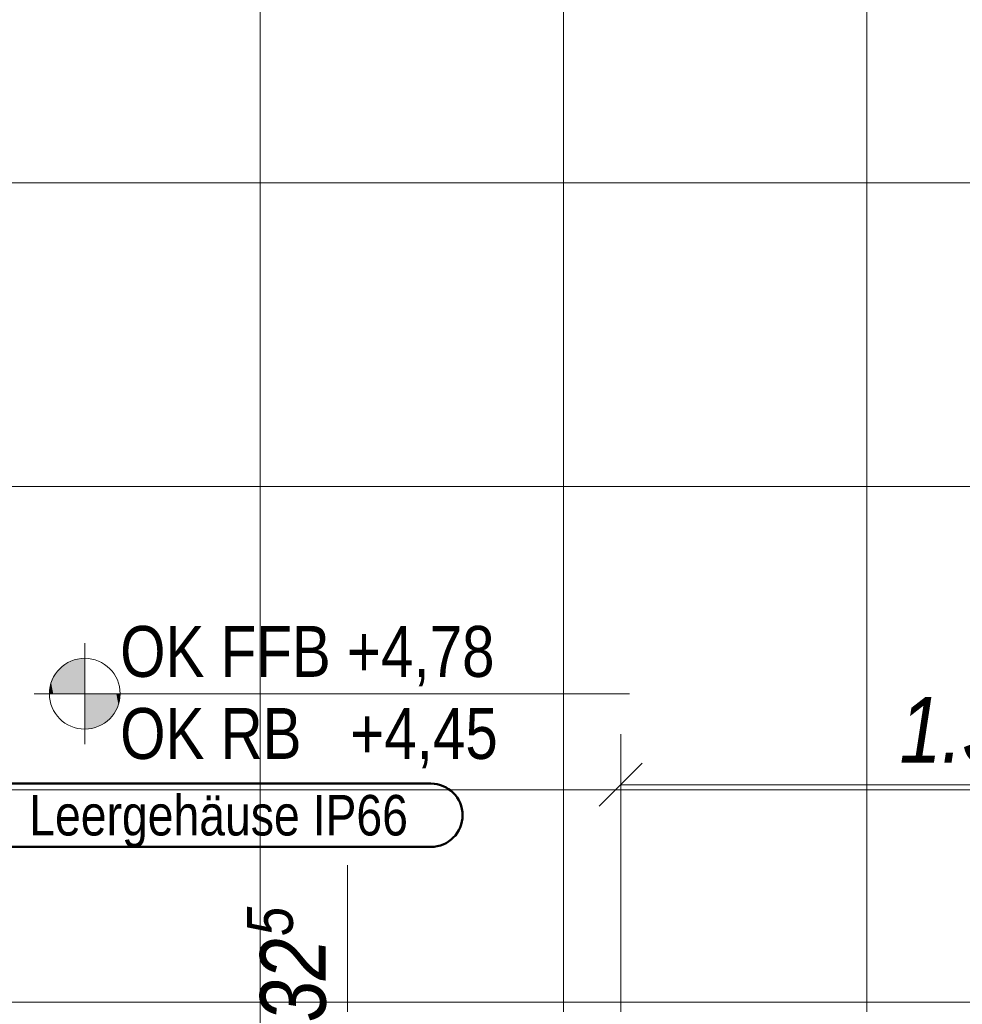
# Model space of a CAD drawing. Extents: x -620 to 300, y 62 to 1112.
# Tile 48 of 226: x -429 to -392, y 219 to 258. Entities that reach past the tile are written whole.
import ezdxf
from ezdxf.lldxf.tags import DXFTag

# ---------------------------------------------------------------- set-up
doc = ezdxf.new("R2010")
doc.units = 0
doc.layers.get('0').update_dxf_attribs({"lineweight": 13})
doc.layers.add('00_E_ST_Handlaufleuchte_Bem', color=7, linetype='Continuous', lineweight=5, true_color=0x7d7d00)
doc.layers.add('60- 61 allgemeine Ausstattung- 4 Terrassen', color=9, linetype='Continuous', lineweight=9, true_color=0x808080)
for name, color, linetype, lineweight in [('70 -71 Achsen- 1 Gebäudeachsen', 7, 'STRICHPUNKT2-A06CPVSFL0', 18), ('70 -72 Beschriftung- 5 Höhenkoten-A06CPVSCL0', 7, 'Continuous', 15), ('ConnectionPoints', 7, 'Continuous', 50)]:
    doc.layers.add(name, color=color, linetype=linetype, lineweight=lineweight)
doc.styles.get("Standard").update_dxf_attribs({"font": 'ARIALN.TTF'})
tags = doc.linetypes.add('STRICHPUNKT2-A06CPVSFL0', pattern=[12.7, 6.35, -3.175, 0, -3.175]).pattern_tags.tags
tags[10:11] = [DXFTag(74, 4), DXFTag(75, 0), DXFTag(340, '0'), DXFTag(46, 0.0), DXFTag(50, 0.0), DXFTag(44, 0.0), DXFTag(45, 0.0)]
tags[8:9] = [DXFTag(74, 4), DXFTag(75, 0), DXFTag(340, '0'), DXFTag(46, 0.0), DXFTag(50, 0.0), DXFTag(44, 0.0), DXFTag(45, 0.0)]
tags[6:7] = [DXFTag(74, 4), DXFTag(75, 0), DXFTag(340, '0'), DXFTag(46, 0.0), DXFTag(50, 0.0), DXFTag(44, 0.0), DXFTag(45, 0.0)]
tags[4:5] = [DXFTag(74, 4), DXFTag(75, 0), DXFTag(340, '0'), DXFTag(46, 0.0), DXFTag(50, 0.0), DXFTag(44, 0.0), DXFTag(45, 0.0)]

# ---------------------------------------------------------------- blocks, each defined once
blk = doc.blocks.new('Referenz-A06CPVSGL0')
at = {"layer": '60- 61 allgemeine Ausstattung- 4 Terrassen', "color": 0}
for p, q in [((-419.639, 211.653), (-419.639, 372.513)), ((-407.639, 211.653), (-407.639, 372.513)), ((-395.639, 214.053), (-395.639, 263.853)), ((-443.639, 251.853), (-138.159, 251.853)), ((-443.639, 239.853), (-138.159, 239.853)), ((-443.639, 227.853), (-138.159, 227.853))]:
    blk.add_line(p, q, dxfattribs=at)
at = {"layer": '70 -71 Achsen- 1 Gebäudeachsen', "color": 0, "linetype": 'STRICHPUNKT2-A06CPVSFL0', "ltscale": 0.18}
blk.add_line((-538.631, 219.453), (76.533, 219.453), dxfattribs=at)
at = {"layer": '70 -72 Beschriftung- 5 Höhenkoten-A06CPVSCL0', "color": 0, "linetype": 'Continuous', "ltscale": 0.15}
for p, q in [((-426.579, 229.653), (-426.579, 233.653)), ((-426.579, 231.653), (-426.579, 233.053)), ((-426.579, 233.053), (-426.579, 231.653)), ((-428.579, 231.653), (-405.025, 231.653)), ((-427.979, 231.653), (-426.579, 231.653)), ((-426.579, 231.653), (-427.979, 231.653)), ((-425.179, 231.653), (-426.579, 231.653)), ((-426.579, 231.653), (-426.579, 230.253)), ((-426.579, 231.653), (-425.179, 231.653)), ((-426.579, 230.253), (-426.579, 231.653))]:
    blk.add_line(p, q, dxfattribs=at)
for major_axis in [(0, 1.4), (1.4, 0), (-1.4, 0), (0, -1.4)]:
    blk.add_ellipse((-426.579, 231.653), major_axis=major_axis, ratio=1, start_param=0, end_param=1.570796, dxfattribs=at)
at = {"layer": '70 -72 Beschriftung- 5 Höhenkoten-A06CPVSCL0', "color": 0, "lineweight": 0}
for points in [[(-427.214, 231.653), (-427.401, 232.786), (-427.214, 232.901)], [(-427.011, 231.653), (-427.214, 232.901), (-427.011, 232.985)], [(-427.214, 231.653), (-427.214, 232.901), (-427.011, 231.653)], [(-426.798, 231.653), (-427.011, 232.985), (-426.798, 233.036)], [(-427.011, 231.653), (-427.011, 232.985), (-426.798, 231.653)], [(-426.579, 231.653), (-426.798, 233.036), (-426.579, 233.053)], [(-426.798, 231.653), (-426.798, 233.036), (-426.579, 231.653)], [(-427.711, 231.653), (-427.826, 232.289), (-427.711, 232.476)], [(-427.568, 231.653), (-427.711, 232.476), (-427.568, 232.643)], [(-427.711, 231.653), (-427.711, 232.476), (-427.568, 231.653)], [(-427.401, 231.653), (-427.568, 232.643), (-427.401, 232.786)], [(-427.568, 231.653), (-427.568, 232.643), (-427.401, 231.653)], [(-427.401, 231.653), (-427.401, 232.786), (-427.214, 231.653)], [(-427.91, 231.653), (-427.961, 231.872), (-427.91, 232.086)], [(-427.826, 231.653), (-427.91, 232.086), (-427.826, 232.289)], [(-427.91, 231.653), (-427.91, 232.086), (-427.826, 231.653)], [(-427.826, 231.653), (-427.826, 232.289), (-427.711, 231.653)], [(-427.961, 231.653), (-427.979, 231.653), (-427.961, 231.872)], [(-427.961, 231.653), (-427.961, 231.872), (-427.91, 231.653)], [(-426.579, 230.253), (-426.579, 231.653), (-426.36, 230.271)], [(-426.36, 230.271), (-426.579, 231.653), (-426.36, 231.653)], [(-426.36, 230.271), (-426.36, 231.653), (-426.146, 230.322)], [(-426.146, 230.322), (-426.36, 231.653), (-426.146, 231.653)], [(-426.146, 230.322), (-426.146, 231.653), (-425.943, 230.406)], [(-425.943, 230.406), (-426.146, 231.653), (-425.943, 231.653)], [(-425.943, 230.406), (-425.943, 231.653), (-425.756, 230.521)], [(-425.756, 230.521), (-425.943, 231.653), (-425.756, 231.653)], [(-425.756, 230.521), (-425.756, 231.653), (-425.589, 230.663)], [(-425.589, 230.663), (-425.756, 231.653), (-425.589, 231.653)], [(-425.589, 230.663), (-425.589, 231.653), (-425.446, 230.831)], [(-425.446, 230.831), (-425.589, 231.653), (-425.446, 231.653)], [(-425.446, 230.831), (-425.446, 231.653), (-425.331, 231.018)], [(-425.331, 231.018), (-425.446, 231.653), (-425.331, 231.653)], [(-425.331, 231.018), (-425.331, 231.653), (-425.247, 231.221)], [(-425.247, 231.221), (-425.331, 231.653), (-425.247, 231.653)], [(-425.247, 231.221), (-425.247, 231.653), (-425.196, 231.434)], [(-425.196, 231.434), (-425.247, 231.653), (-425.196, 231.653)], [(-425.196, 231.434), (-425.196, 231.653), (-425.179, 231.653)]]:
    blk.add_solid(points, dxfattribs=at)
at = {"layer": '70 -72 Beschriftung- 5 Höhenkoten-A06CPVSCL0', "color": 0, "linetype": 'Continuous', "ltscale": 0.15, "char_height": 2.01377, "attachment_point": 1}
for s, insert in [('{\\fArial Narrow;OK FFB +4,78}', (-425.179, 234.333)), ('{\\fArial Narrow;OK RB   +4,45}', (-425.179, 231.088))]:
    blk.add_mtext(s, dxfattribs=dict(at, insert=insert))
blk = doc.blocks.new('Maß-A06CPVUAL0')
at = {"color": 0, "linetype": 'ByBlock', "lineweight": -2, "ltscale": 0.13}
for p, q in [((-416.179, 205.259), (-416.179, 224.873)), ((-415.33, 214.305), (-417.027, 216.002)), ((-418.179, 215.153), (-406.179, 215.153)), ((-415.33, 207.805), (-417.027, 209.502)), ((-418.179, 208.653), (-406.179, 208.653))]:
    blk.add_line(p, q, dxfattribs=at)
at = {"color": 0, "linetype": 'ByBlock', "lineweight": -2, "ltscale": 0.13, "attachment_point": 1, "rotation": 90}
for s, insert, char_height in [('{\\fArial Narrow|b0|i1;5}', (-420.165, 222.068), 1.82), ('{\\fArial Narrow|b0|i1;32}', (-419.645, 218.667), 2.6)]:
    blk.add_mtext(s, dxfattribs=dict(at, insert=insert, char_height=char_height))
blk = doc.blocks.new('Maß-A06CPVUCL0')
at = {"color": 0, "linetype": 'ByBlock', "lineweight": -2, "ltscale": 0.13}
for p, q in [((-405.377, 230.053), (-405.377, 218.053)), ((-377.979, 230.053), (-377.979, 218.053)), ((-404.528, 228.902), (-406.225, 227.205)), ((-377.13, 228.902), (-378.827, 227.205)), ((-405.377, 228.053), (-377.979, 228.053))]:
    blk.add_line(p, q, dxfattribs=at)
at = {"color": 0, "linetype": 'ByBlock', "lineweight": -2, "ltscale": 0.13, "insert": (-394.348, 231.52), "char_height": 2.6, "attachment_point": 1}
blk.add_mtext('{\\fArial Narrow|b0|i1;1.37}', dxfattribs=at)
blk = doc.blocks.new('Bauteilbeschriftung-A06CPVYOL0')
at = {"color": 0, "lineweight": -2}
for p, q in [((-429.634, 228.097), (-412.883, 228.097)), ((-412.883, 225.597), (-429.634, 225.597))]:
    blk.add_line(p, q, dxfattribs=at)
at = {"color": 0, "linetype": 'ByBlock', "lineweight": -2, "ltscale": 0.5}
blk.add_line((-430.518, 225.963), (-431.598, 223.28), dxfattribs=at)
at = {"color": 0, "lineweight": -2}
for centre, major_axis in [((-429.634, 226.847), (0, 1.25)), ((-412.883, 226.847), (1.25, 0)), ((-429.634, 226.847), (-1.25, 0)), ((-412.883, 226.847), (0, -1.25))]:
    blk.add_ellipse(centre, major_axis=major_axis, ratio=1, start_param=0, end_param=1.570796, dxfattribs=at)
at = {"color": 0, "linetype": 'ByBlock', "lineweight": -2, "ltscale": 0.5, "insert": (-428.774, 227.647), "char_height": 1.6, "attachment_point": 1}
blk.add_mtext('{\\fArial Narrow;Leergehäuse IP66}', dxfattribs=at)

msp = doc.modelspace()

# ---------------------------------------------------------------- block references
at = {"color": 8, "lineweight": 13, "ltscale": 0.13, "true_color": 0x808080}
msp.add_blockref('Referenz-A06CPVSGL0', (0, 0), dxfattribs=at)
at = {"layer": '00_E_ST_Handlaufleuchte_Bem', "ltscale": 0.13}
for name in ['Maß-A06CPVUCL0', 'Maß-A06CPVUAL0']:
    msp.add_blockref(name, (0, 0), dxfattribs=at)
at = {"layer": 'ConnectionPoints', "ltscale": 0.5}
msp.add_blockref('Bauteilbeschriftung-A06CPVYOL0', (0, 0), dxfattribs=at)

doc.saveas('drawing.dxf')
